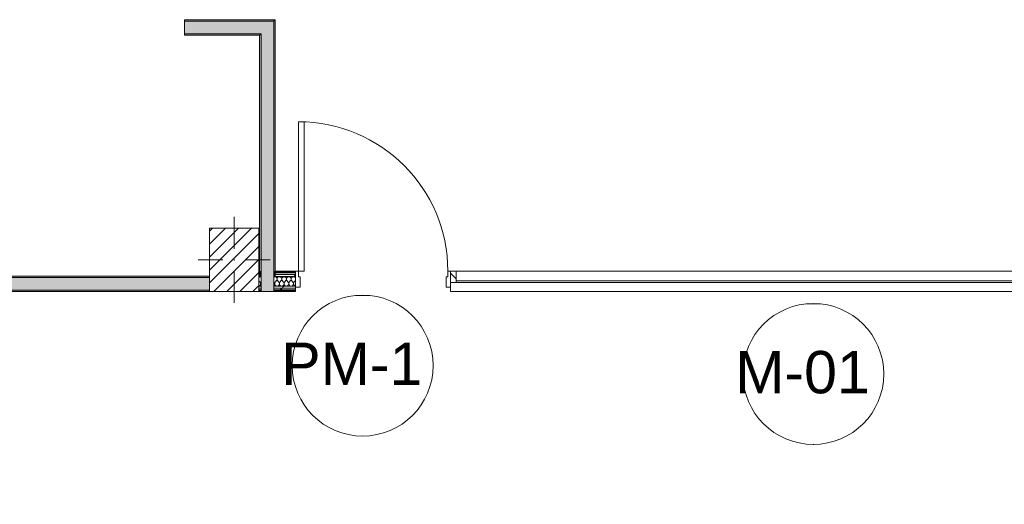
# Model space of a CAD drawing. Header units: millimetres. Extents: x -30280 to 19093, y -18706 to 4378.
# Tile 4 of 35: x -20576 to -13589, y -18593 to -15154. Entities that reach past the tile are written whole.
import ezdxf

# ---------------------------------------------------------------- set-up
doc = ezdxf.new("R2010")
doc.units = ezdxf.units.MM
doc.header["$MEASUREMENT"] = 0
doc.linetypes.add('Wipeout_Contour', pattern=[1000, 0, -1000])
for name, color, linetype in [('02_ACAB_Anotacio Portes', 7, 'Continuous'), ('10_ESTR_Pilars', 7, 'Continuous'), ('12_FAÇ_Façana', 7, 'Continuous'), ('Nuevo_08_E_Envans secs', 7, 'Continuous'), ('Nuevo_Puertas Archicad', 7, 'Continuous'), ('Nuevo_Ventanas Archicad', 7, 'Continuous')]:
    doc.layers.add(name, color=color, linetype=linetype)
for name, color, linetype, lineweight in [('02_ACAB_Anotacio Portes_Pluma_Nº__46', 5, 'Continuous', 5), ('08_E_Envans secs_Pluma_Nº__7', 7, 'Continuous', 5), ('10_ESTR_Pilars_Pluma_Nº__20', 1, 'Continuous', 5), ('10_ESTR_Pilars_Pluma_Nº__28', 7, 'Continuous', 20), ('10_ESTR_Pilars_Pluma_Nº__42', 8, 'Continuous', 25), ('12_FAÇ_Façana_Pluma_Nº__7', 7, 'Continuous', 5), ('Nuevo_08_E_Envans secs_Pluma_Nº__1', 7, 'Continuous', 5), ('Nuevo_Puertas Archicad_Pluma_Nº__1', 7, 'Continuous', 5), ('Nuevo_Ventanas Archicad_Pluma_Nº__1', 7, 'Continuous', 5)]:
    doc.layers.add(name, color=color, linetype=linetype, lineweight=lineweight)
for name, color, linetype, lineweight, true_color in [('12_FAÇ_Façana_Pluma_Nº__102', 7, 'Continuous', 5, 0xcccccc), ('12_FAÇ_Façana_Pluma_Nº__176', 7, 'Continuous', 15, 0x93a0c6), ('Nuevo_08_E_Envans secs_Pluma_Nº__102', 7, 'Continuous', 5, 0xcccccc), ('Nuevo_08_E_Envans secs_Pluma_Nº__171', 171, 'Continuous', 13, 0xaaaaff), ('Nuevo_08_E_Envans secs_Pluma_Nº__177', 7, 'Continuous', 15, 0xf7e046), ('Nuevo_Puertas Archicad_Pluma_Nº__3', 7, 'Continuous', 5, 0xa4a4a4)]:
    doc.layers.add(name, color=color, linetype=linetype, lineweight=lineweight, true_color=true_color)
doc.styles.add('Estilo_Generado_1', font='arial.ttf')
pattern_1 = [(45, (0, 0), (-183.8478, 183.8478), [195, -65]), (45, (7e-14, 183.85), (-183.8478, 183.8478), [195, -65])]
pattern_2 = [(45, (0, 0), (-159.1, 159.1), []), (45, (-53.03, 53.03), (-159.1, 159.1), [])]

# ---------------------------------------------------------------- blocks, each defined once
blk = doc.blocks.new('Muro_38_1', base_point=(-27275.1, -17084))
at = {"layer": '12_FAÇ_Façana_Pluma_Nº__102', "linetype": 'Continuous', "lineweight": 0, "true_color": 0xe5e5e5}
blk.add_hatch(color=254, dxfattribs=at).paths.add_polyline_path([(-21356.1, -17074), (-19228.6, -17074), (-19228.6, -16984), (-21356.1, -16984)])
at = {"layer": '12_FAÇ_Façana_Pluma_Nº__176', "linetype": 'Continuous', "lineweight": 0, "true_color": 0x495063}
for points in [[(-21356.1, -16984), (-19228.6, -16984), (-19228.6, -16974), (-21356.1, -16974)], [(-21356.1, -17084), (-19228.6, -17084), (-19228.6, -17074), (-21356.1, -17074)]]:
    blk.add_hatch(color=251, dxfattribs=at).paths.add_polyline_path(points)
at = {"layer": '12_FAÇ_Façana_Pluma_Nº__7', "color": 7, "linetype": 'Continuous', "lineweight": 5}
for p, q in [((-19228.6, -16984), (-21356.1, -16984)), ((-21356.1, -17074), (-19228.6, -17074))]:
    blk.add_line(p, q, dxfattribs=at)
at = {"layer": '12_FAÇ_Façana_Pluma_Nº__7', "color": 7, "linetype": 'Continuous', "lineweight": 5, "flags": 128}
for points in [[(-19228.6, -16974), (-21356.1, -16974)], [(-21356.1, -17084), (-19228.6, -17084)]]:
    blk.add_lwpolyline(points, dxfattribs=at)
blk = doc.blocks.new('Muro_42_1', base_point=(-18763.6, -17084))
at = {"layer": '12_FAÇ_Façana_Pluma_Nº__102', "linetype": 'Continuous', "lineweight": 0, "true_color": 0xe5e5e5}
for points in [[(-18863.6, -15254), (-18773.6, -15164), (-18863.6, -15164)], [(-18863.6, -15254), (-18773.6, -15254), (-18773.6, -15164)], [(-18863.6, -15254), (-18863.6, -16938), (-18773.6, -16938), (-18773.6, -15254)], [(-18773.6, -16938), (-18863.6, -16938), (-18863.6, -16944), (-18773.6, -16944)], [(-18773.6, -16944), (-18863.6, -16944), (-18863.6, -16950), (-18773.6, -16950)], [(-18773.6, -16950), (-18863.6, -16950), (-18863.6, -16963), (-18773.6, -16963)], [(-18773.6, -16963), (-18863.6, -16963), (-18863.6, -16976), (-18773.6, -16976)], [(-18773.6, -16976), (-18863.6, -16976), (-18863.6, -17046), (-18773.6, -17046)], [(-18773.6, -17046), (-18863.6, -17046), (-18863.6, -17059), (-18773.6, -17059)], [(-18773.6, -17059), (-18863.6, -17059), (-18863.6, -17072), (-18773.6, -17072)], [(-18773.6, -17072), (-18863.6, -17072), (-18863.6, -17078), (-18773.6, -17078)], [(-18773.6, -17078), (-18863.6, -17078), (-18863.6, -17084), (-18773.6, -17084)]]:
    blk.add_hatch(color=254, dxfattribs=at).paths.add_polyline_path(points)
at = {"layer": '12_FAÇ_Façana_Pluma_Nº__176', "linetype": 'Continuous', "lineweight": 0, "true_color": 0x495063}
for points in [[(-18773.6, -15164), (-18763.6, -15154), (-18773.6, -15154)], [(-18773.6, -15164), (-18763.6, -15164), (-18763.6, -15154)], [(-18773.6, -15164), (-18773.6, -16938), (-18763.6, -16938), (-18763.6, -15164)], [(-18873.6, -15264), (-18863.6, -15254), (-18873.6, -15254)], [(-18873.6, -15264), (-18863.6, -15264), (-18863.6, -15254)], [(-18873.6, -15264), (-18873.6, -16938), (-18863.6, -16938), (-18863.6, -15264)], [(-18863.6, -16938), (-18873.6, -16938), (-18873.6, -16944), (-18863.6, -16944)], [(-18863.6, -16944), (-18873.6, -16944), (-18873.6, -16950), (-18863.6, -16950)], [(-18863.6, -16950), (-18873.6, -16950), (-18873.6, -16963), (-18863.6, -16963)], [(-18863.6, -16963), (-18873.6, -16963), (-18873.6, -16976), (-18863.6, -16976)], [(-18763.6, -16938), (-18773.6, -16938), (-18773.6, -16944), (-18763.6, -16944)], [(-18763.6, -16944), (-18773.6, -16944), (-18773.6, -16950), (-18763.6, -16950)], [(-18763.6, -16950), (-18773.6, -16950), (-18773.6, -16963), (-18763.6, -16963)], [(-18763.6, -16963), (-18773.6, -16963), (-18773.6, -16976), (-18763.6, -16976)]]:
    blk.add_hatch(color=251, dxfattribs=at).paths.add_polyline_path(points)
at = {"layer": '08_E_Envans secs_Pluma_Nº__7', "color": 7, "linetype": 'Continuous', "lineweight": 5}
for p, q in [((-18873.6, -16938), (-18873.6, -16944)), ((-18873.6, -16944), (-18873.6, -16950)), ((-18873.6, -16950), (-18873.6, -16963)), ((-18873.6, -16963), (-18873.6, -16976)), ((-18863.6, -16938), (-18863.6, -16944)), ((-18863.6, -16944), (-18863.6, -16950)), ((-18863.6, -16950), (-18863.6, -16963)), ((-18863.6, -16963), (-18863.6, -16976)), ((-18863.6, -16976), (-18863.6, -17046)), ((-18773.6, -16944), (-18773.6, -16938)), ((-18773.6, -16950), (-18773.6, -16944)), ((-18773.6, -16963), (-18773.6, -16950)), ((-18773.6, -16976), (-18773.6, -16963)), ((-18773.6, -17046), (-18773.6, -16976)), ((-18763.6, -16944), (-18763.6, -16938)), ((-18763.6, -16950), (-18763.6, -16944)), ((-18763.6, -16963), (-18763.6, -16950)), ((-18763.6, -16976), (-18763.6, -16963)), ((-18863.6, -17046), (-18863.6, -17059)), ((-18773.6, -17059), (-18773.6, -17046)), ((-18863.6, -17059), (-18863.6, -17072)), ((-18863.6, -17072), (-18863.6, -17078)), ((-18863.6, -17078), (-18863.6, -17084)), ((-18773.6, -17072), (-18773.6, -17059)), ((-18773.6, -17078), (-18773.6, -17072)), ((-18773.6, -17084), (-18773.6, -17078))]:
    blk.add_line(p, q, dxfattribs=at)
at = {"layer": '12_FAÇ_Façana_Pluma_Nº__7', "color": 7, "linetype": 'Continuous', "lineweight": 5}
for p, q in [((-18773.6, -15164), (-18863.6, -15164)), ((-18773.6, -15254), (-18773.6, -15164)), ((-18863.6, -15254), (-18873.6, -15254)), ((-18863.6, -15254), (-18863.6, -16938)), ((-18773.6, -16938), (-18773.6, -15254))]:
    blk.add_line(p, q, dxfattribs=at)
at = {"layer": '12_FAÇ_Façana_Pluma_Nº__7', "color": 7, "linetype": 'Continuous', "lineweight": 5, "flags": 128}
for points in [[(-18763.6, -15154), (-18773.6, -15154)], [(-18763.6, -16938), (-18763.6, -15154)], [(-18873.6, -15264), (-18873.6, -16938)]]:
    blk.add_lwpolyline(points, dxfattribs=at)
at = {"layer": 'Nuevo_08_E_Envans secs_Pluma_Nº__1', "color": 7, "linetype": 'Continuous', "lineweight": 5}
for p, q in [((-18873.6, -16976), (-18863.6, -16976)), ((-18773.6, -16976), (-18763.6, -16976)), ((-18863.6, -17084), (-18773.6, -17084))]:
    blk.add_line(p, q, dxfattribs=at)
blk = doc.blocks.new('Muro_43_1', base_point=(-18763.6, -15154))
at = {"layer": '12_FAÇ_Façana_Pluma_Nº__102', "linetype": 'Continuous', "lineweight": 0, "true_color": 0xe5e5e5}
blk.add_hatch(color=254, dxfattribs=at).paths.add_polyline_path([(-18863.6, -15164), (-19406.4, -15164), (-19406.4, -15254), (-18863.6, -15254)])
at = {"layer": '12_FAÇ_Façana_Pluma_Nº__176', "linetype": 'Continuous', "lineweight": 0, "true_color": 0x495063}
for points in [[(-18773.6, -15154), (-19406.4, -15154), (-19406.4, -15164), (-18773.6, -15164)], [(-18873.6, -15254), (-19406.4, -15254), (-19406.4, -15264), (-18873.6, -15264)]]:
    blk.add_hatch(color=251, dxfattribs=at).paths.add_polyline_path(points)
at = {"layer": '12_FAÇ_Façana_Pluma_Nº__7', "color": 7, "linetype": 'Continuous', "lineweight": 5}
for p, q in [((-18863.6, -15164), (-19406.4, -15164)), ((-18773.6, -15164), (-18863.6, -15164)), ((-19406.4, -15254), (-18873.6, -15254)), ((-18863.6, -15254), (-18873.6, -15254))]:
    blk.add_line(p, q, dxfattribs=at)
at = {"layer": '12_FAÇ_Façana_Pluma_Nº__7', "color": 7, "linetype": 'Continuous', "lineweight": 5, "flags": 128}
for points in [[(-18773.6, -15154), (-19406.4, -15154)], [(-19406.4, -15154), (-19406.4, -15164)], [(-19406.4, -15164), (-19406.4, -15254)], [(-19406.4, -15254), (-19406.4, -15264)], [(-19406.4, -15264), (-18873.6, -15264)]]:
    blk.add_lwpolyline(points, dxfattribs=at)
blk = doc.blocks.new('*X121')
at = {"layer": 'Nuevo_08_E_Envans secs_Pluma_Nº__102', "color": 254, "linetype": 'Continuous', "lineweight": 5, "true_color": 0xcccccc}
for p, q in [((-18871.2, -16978.3), (-18875.4, -16980.1)), ((-18866.7, -16977.6), (-18871.2, -16978.3)), ((-18863.6, -16978.1), (-18866.7, -16977.6)), ((-18875.4, -16980.1), (-18878.6, -16982.8)), ((-18870, -17017.6), (-18878.6, -17006.2)), ((-18878.6, -17043), (-18874.6, -17041.8)), ((-18874.6, -17041.8), (-18868.4, -17035.1)), ((-18866.7, -17026.1), (-18870, -17017.6)), ((-18868.4, -17035.1), (-18866.7, -17026.1)), ((-18863.6, -17018.4), (-18866.6, -17026.1)), ((-18866.6, -17026.1), (-18864.9, -17035.1)), ((-18864.9, -17035.1), (-18863.6, -17036.5))]:
    blk.add_line(p, q, dxfattribs=at)
blk = doc.blocks.new('*X122')
at = {"layer": 'Nuevo_08_E_Envans secs_Pluma_Nº__102', "color": 254, "linetype": 'Continuous', "lineweight": 5, "true_color": 0xcccccc}
for p, q in [((-18771.2, -16978.3), (-18773.6, -16979.3)), ((-18766.7, -16977.6), (-18771.2, -16978.3)), ((-18762.1, -16978.3), (-18766.7, -16977.6)), ((-18757.9, -16980.1), (-18762.1, -16978.3)), ((-18737.9, -16978.3), (-18742.1, -16980.1)), ((-18733.3, -16977.6), (-18737.9, -16978.3)), ((-18728.8, -16978.3), (-18733.3, -16977.6)), ((-18724.6, -16980.1), (-18728.8, -16978.3)), ((-18704.6, -16978.3), (-18708.8, -16980.1)), ((-18700, -16977.6), (-18704.6, -16978.3)), ((-18695.4, -16978.3), (-18700, -16977.6)), ((-18691.2, -16980.1), (-18695.4, -16978.3)), ((-18671.2, -16978.3), (-18675.4, -16980.1)), ((-18666.7, -16977.6), (-18671.2, -16978.3)), ((-18662.1, -16978.3), (-18666.7, -16977.6)), ((-18657.9, -16980.1), (-18662.1, -16978.3)), ((-18637.9, -16978.3), (-18642.1, -16980.1)), ((-18633.3, -16977.6), (-18637.9, -16978.3)), ((-18628.8, -16978.3), (-18633.3, -16977.6)), ((-18624.6, -16980.1), (-18628.8, -16978.3)), ((-18770, -17017.6), (-18773.6, -17012.8)), ((-18773.6, -17040.8), (-18768.4, -17035.1)), ((-18766.7, -17026.1), (-18770, -17017.6)), ((-18768.4, -17035.1), (-18766.7, -17026.1)), ((-18763.3, -17017.6), (-18766.6, -17026.1)), ((-18766.6, -17026.1), (-18764.9, -17035.1)), ((-18764.9, -17035.1), (-18758.8, -17041.8)), ((-18763.3, -17017.6), (-18753.3, -17004.3)), ((-18758.8, -17041.8), (-18750, -17044.3)), ((-18754.4, -16983.1), (-18757.9, -16980.1)), ((-18751.8, -16986.9), (-18754.4, -16983.1)), ((-18753.3, -17004.3), (-18751.1, -17000.3)), ((-18750.3, -16991.2), (-18751.8, -16986.9)), ((-18751.1, -17000.3), (-18750.1, -16995.8)), ((-18750.1, -16995.8), (-18750.3, -16991.2)), ((-18750, -17044.3), (-18741.2, -17041.8)), ((-18749.7, -16991.2), (-18749.9, -16995.8)), ((-18749.9, -16995.8), (-18748.9, -17000.3)), ((-18748.2, -16986.9), (-18749.7, -16991.2)), ((-18748.9, -17000.3), (-18746.7, -17004.3)), ((-18745.6, -16983.1), (-18748.2, -16986.9)), ((-18736.7, -17017.6), (-18746.7, -17004.3)), ((-18742.1, -16980.1), (-18745.6, -16983.1)), ((-18741.2, -17041.8), (-18735.1, -17035.1)), ((-18733.4, -17026.1), (-18736.7, -17017.6)), ((-18735.1, -17035.1), (-18733.4, -17026.1)), ((-18730, -17017.6), (-18733.3, -17026.1)), ((-18733.3, -17026.1), (-18731.6, -17035.1)), ((-18731.6, -17035.1), (-18725.4, -17041.8)), ((-18730, -17017.6), (-18720, -17004.3)), ((-18725.4, -17041.8), (-18716.7, -17044.3)), ((-18721, -16983.1), (-18724.6, -16980.1)), ((-18718.4, -16986.9), (-18721, -16983.1)), ((-18720, -17004.3), (-18717.8, -17000.3)), ((-18717, -16991.2), (-18718.4, -16986.9)), ((-18717.8, -17000.3), (-18716.7, -16995.8)), ((-18716.7, -16995.8), (-18717, -16991.2)), ((-18716.7, -17044.3), (-18707.9, -17041.8)), ((-18716.4, -16991.2), (-18716.6, -16995.8)), ((-18716.6, -16995.8), (-18715.6, -17000.3)), ((-18714.9, -16986.9), (-18716.4, -16991.2)), ((-18715.6, -17000.3), (-18713.3, -17004.3)), ((-18712.3, -16983.1), (-18714.9, -16986.9)), ((-18703.3, -17017.6), (-18713.3, -17004.3)), ((-18708.8, -16980.1), (-18712.3, -16983.1)), ((-18707.9, -17041.8), (-18701.8, -17035.1)), ((-18700.1, -17026.1), (-18703.3, -17017.6)), ((-18701.8, -17035.1), (-18700.1, -17026.1)), ((-18696.7, -17017.6), (-18699.9, -17026.1)), ((-18699.9, -17026.1), (-18698.2, -17035.1)), ((-18698.2, -17035.1), (-18692.1, -17041.8)), ((-18696.7, -17017.6), (-18686.7, -17004.3)), ((-18692.1, -17041.8), (-18683.3, -17044.3)), ((-18687.7, -16983.1), (-18691.2, -16980.1)), ((-18685.1, -16986.9), (-18687.7, -16983.1)), ((-18686.7, -17004.3), (-18684.4, -17000.3)), ((-18683.6, -16991.2), (-18685.1, -16986.9)), ((-18684.4, -17000.3), (-18683.4, -16995.8)), ((-18683.4, -16995.8), (-18683.6, -16991.2)), ((-18683, -16991.2), (-18683.3, -16995.8)), ((-18683.3, -16995.8), (-18682.2, -17000.3)), ((-18683.3, -17044.3), (-18674.6, -17041.8)), ((-18681.6, -16986.9), (-18683, -16991.2)), ((-18682.2, -17000.3), (-18680, -17004.3)), ((-18679, -16983.1), (-18681.6, -16986.9)), ((-18670, -17017.6), (-18680, -17004.3)), ((-18675.4, -16980.1), (-18679, -16983.1)), ((-18674.6, -17041.8), (-18668.4, -17035.1)), ((-18666.7, -17026.1), (-18670, -17017.6)), ((-18668.4, -17035.1), (-18666.7, -17026.1)), ((-18663.3, -17017.6), (-18666.6, -17026.1)), ((-18666.6, -17026.1), (-18664.9, -17035.1)), ((-18664.9, -17035.1), (-18658.8, -17041.8)), ((-18663.3, -17017.6), (-18653.3, -17004.3)), ((-18658.8, -17041.8), (-18650, -17044.3)), ((-18654.4, -16983.1), (-18657.9, -16980.1)), ((-18651.8, -16986.9), (-18654.4, -16983.1)), ((-18653.3, -17004.3), (-18651.1, -17000.3)), ((-18650.3, -16991.2), (-18651.8, -16986.9)), ((-18651.1, -17000.3), (-18650.1, -16995.8)), ((-18650.1, -16995.8), (-18650.3, -16991.2)), ((-18650, -17044.3), (-18641.2, -17041.8)), ((-18649.7, -16991.2), (-18649.9, -16995.8)), ((-18649.9, -16995.8), (-18648.9, -17000.3)), ((-18648.2, -16986.9), (-18649.7, -16991.2)), ((-18648.9, -17000.3), (-18646.7, -17004.3)), ((-18645.6, -16983.1), (-18648.2, -16986.9)), ((-18636.7, -17017.6), (-18646.7, -17004.3)), ((-18642.1, -16980.1), (-18645.6, -16983.1)), ((-18641.2, -17041.8), (-18635.1, -17035.1)), ((-18633.4, -17026.1), (-18636.7, -17017.6)), ((-18635.1, -17035.1), (-18633.4, -17026.1)), ((-18630, -17017.6), (-18633.3, -17026.1)), ((-18633.3, -17026.1), (-18631.6, -17035.1)), ((-18631.6, -17035.1), (-18625.4, -17041.8)), ((-18630, -17017.6), (-18620, -17004.3)), ((-18625.4, -17041.8), (-18618.1, -17043.9)), ((-18621, -16983.1), (-18624.6, -16980.1)), ((-18618.4, -16986.9), (-18621, -16983.1)), ((-18620, -17004.3), (-18618.1, -17000.8)), ((-18618.1, -16988), (-18618.4, -16986.9))]:
    blk.add_line(p, q, dxfattribs=at)
blk = doc.blocks.new('Ventana Escaparate 27_2')
at = {"layer": 'Nuevo_Ventanas Archicad', "linetype": 'Continuous', "lineweight": 0, "true_color": 0x000000}
h = blk.add_hatch(dxfattribs=at)
h.set_pattern_fill('Acero_0001', color=18, style=0, pattern_type=2)
h.set_pattern_definition(pattern_2)
h.paths.add_polyline_path([(-2290.7, 0), (-2290.7, -80), (-2250.7, -80), (-2250.7, 0)])
h = blk.add_hatch(dxfattribs=at)
h.set_pattern_fill('Acero_0001', color=18, style=0, pattern_type=2)
h.set_pattern_definition(pattern_2)
h.paths.add_polyline_path([(2250.7, 0), (2250.7, -80), (2290.7, -80), (2290.7, 0)])
at = {"layer": 'Nuevo_Ventanas Archicad_Pluma_Nº__1', "color": 7, "linetype": 'Continuous', "lineweight": 5}
for p, q in [((-2290.7, 66), (2290.7, 66)), ((-2290.7, 60), (-2290.7, 66)), ((-2290.7, 54), (-2290.7, 60)), ((-2290.7, 41), (-2290.7, 54)), ((-2290.7, 28), (-2290.7, 41)), ((-2290.7, 0), (-2290.7, 28)), ((-2290.7, 0), (2290.7, 0)), ((-2290.7, 0), (-2290.7, -80)), ((-2250.7, 0), (-2290.7, 0)), ((-2290.7, -42), (-2290.7, 0)), ((-2290.7, -42), (-2290.7, 0)), ((-2250.7, -80), (-2250.7, 0)), ((2250.7, 0), (2250.7, -80)), ((2290.7, 0), (2250.7, 0)), ((2290.7, 60), (2290.7, 66)), ((2290.7, 54), (2290.7, 60)), ((2290.7, 41), (2290.7, 54)), ((2290.7, 28), (2290.7, 41)), ((2290.7, 0), (2290.7, 28)), ((2290.7, -80), (2290.7, 0)), ((2290.7, -42), (2290.7, 0)), ((2290.7, -42), (2290.7, 0)), ((-2290.7, -55), (-2290.7, -42)), ((-2290.7, -55), (-2290.7, -42)), ((-2290.7, -68), (-2290.7, -55)), ((-2290.7, -68), (-2290.7, -55)), ((-2290.7, -74), (-2290.7, -68)), ((-2290.7, -74), (-2290.7, -68)), ((-2250.7, -10), (2250.7, -10)), ((2290.7, -55), (2290.7, -42)), ((2290.7, -55), (2290.7, -42)), ((2290.7, -68), (2290.7, -55)), ((2290.7, -68), (2290.7, -55)), ((2290.7, -74), (2290.7, -68)), ((2290.7, -74), (2290.7, -68)), ((-2290.7, -80), (-2290.7, -74)), ((-2290.7, -80), (-2290.7, -74)), ((-2290.7, -80), (2290.7, -80)), ((-2290.7, -80), (2290.7, -80)), ((-2290.7, -80), (-2250.7, -80)), ((2250.7, -80), (2290.7, -80)), ((2290.7, -80), (2290.7, -74)), ((2290.7, -80), (2290.7, -74))]:
    blk.add_line(p, q, dxfattribs=at)
blk = doc.blocks.new('Puerta Entrada 27')
at = {"layer": 'Nuevo_Puertas Archicad', "linetype": 'Continuous', "lineweight": 0, "true_color": 0xffffff}
h = blk.add_hatch(dxfattribs=at)
h.set_pattern_fill('Hormigón_en_Masa_0001', style=0, pattern_type=2)
h.set_pattern_definition([(0, (0, 0), (0, 779.4), [48.75, -401.25]), (0, (225, 389.7), (0, 779.4), [48.75, -401.25]), (60, (0, 0), (-675, 389.7), [48.75, -401.25]), (60, (450, 0), (-675, 389.7), [48.75, -401.25]), (120, (48.75, 0), (675, 389.7), [48.75, -401.25]), (120, (498.75, 0), (675, 389.7), [48.75, -401.25]), (0, (0, 75), (0, 150), [0, -150, 0, -225]), (45, (75, 75), (-106.066, 106.066), [0, -112.5, 0, -187.5])])
h.paths.add_polyline_path([(530, 1060), (490, 1060), (490, 0), (530, 0)])
at = {"layer": 'Nuevo_Puertas Archicad_Pluma_Nº__1', "color": 7, "linetype": 'Continuous', "lineweight": 5}
for p, q in [((490, 0), (490, 1060)), ((490, 1060), (530, 1060)), ((530, 1060), (530, 0)), ((-530, 0), (-550, 0)), ((-550, 0), (-550, -115)), ((-550, 0), (-550, -6)), ((-550, 0), (-550, -6)), ((-530, -40), (-530, 0)), ((530, 0), (490, 0)), ((550, 0), (530, 0)), ((530, 0), (530, -40)), ((550, -115), (550, 0)), ((550, 0), (550, -6)), ((550, 0), (550, -6)), ((-550, -6), (-550, -12)), ((-550, -6), (-550, -12)), ((-550, -12), (-550, -25)), ((-550, -12), (-550, -25)), ((-550, -25), (-550, -38)), ((-550, -25), (-550, -38)), ((-550, -38), (-550, -108)), ((-550, -38), (-550, -108)), ((-518, -40), (-530, -40)), ((-518, -115), (-518, -40)), ((530, -40), (518, -40)), ((518, -40), (518, -115)), ((550, -6), (550, -12)), ((550, -6), (550, -12)), ((550, -12), (550, -25)), ((550, -12), (550, -25)), ((550, -25), (550, -38)), ((550, -25), (550, -38)), ((550, -38), (550, -108)), ((550, -38), (550, -108)), ((-550, -108), (-550, -115)), ((-550, -108), (-550, -115)), ((-550, -115), (-518, -115)), ((-550, -115), (-550, -121)), ((-550, -121), (-550, -134)), ((-550, -134), (-550, -140)), ((518, -115), (550, -115)), ((550, -108), (550, -115)), ((550, -108), (550, -115)), ((550, -115), (550, -121)), ((550, -121), (550, -134)), ((550, -134), (550, -140)), ((-550, -140), (-550, -146)), ((550, -140), (550, -146))]:
    blk.add_line(p, q, dxfattribs=at)
at = {"layer": 'Nuevo_Puertas Archicad_Pluma_Nº__3', "color": 253, "linetype": 'Continuous', "lineweight": 5, "true_color": 0xa4a4a4}
blk.add_arc((530, 0), 1060, 90, 180, dxfattribs=at)
blk = doc.blocks.new('Muro_63_1', base_point=(-18974.6, -17084))
at = {"layer": 'Nuevo_Ventanas Archicad', "color": 253, "linetype": 'Continuous', "lineweight": 5, "true_color": 0xa4a4a6, "xscale": -1, "zscale": 1000, "rotation": 180}
blk.add_blockref('Ventana Escaparate 27_2', (-15227.3, -17018), dxfattribs=at)
at = {"color": 254, "linetype": 'Wipeout_Contour', "lineweight": 0, "ltscale": 101813.828741}
blk.add_wipeout([(-18863.6, -17078), (-18878.6, -17078), (-18878.6, -17084), (-18863.6, -17084)], dxfattribs=at).dxf.layer = 'Nuevo_08_E_Envans secs'
at = {"color": 254, "linetype": 'Wipeout_Contour', "lineweight": 0, "ltscale": 101295.334365}
blk.add_wipeout([(-18773.6, -17078), (-18773.6, -17084), (-18618.1, -17084), (-18618.1, -17078)], dxfattribs=at).dxf.layer = 'Nuevo_08_E_Envans secs'
at = {"layer": 'Nuevo_08_E_Envans secs_Pluma_Nº__171', "linetype": 'Continuous', "lineweight": 13, "true_color": 0xaaaaff}
h = blk.add_hatch(dxfattribs=at)
h.set_pattern_fill('Panellat_HPL_0001', color=161, style=0, pattern_type=2)
h.set_pattern_definition(pattern_1)
h.paths.add_polyline_path([(-18863.6, -17078), (-18878.6, -17078), (-18878.6, -17084), (-18863.6, -17084)])
h = blk.add_hatch(dxfattribs=at)
h.set_pattern_fill('Panellat_HPL_0001', color=161, style=0, pattern_type=2)
h.set_pattern_definition(pattern_1)
h.paths.add_polyline_path([(-18773.6, -17078), (-18773.6, -17084), (-18618.1, -17084), (-18618.1, -17078)])
at = {"color": 254, "linetype": 'Wipeout_Contour', "lineweight": 0, "ltscale": 101772.234272}
blk.add_wipeout([(-18863.6, -17059), (-18878.6, -17059), (-18878.6, -17072), (-18863.6, -17072)], dxfattribs=at).dxf.layer = 'Nuevo_08_E_Envans secs'
at = {"color": 254, "linetype": 'Wipeout_Contour', "lineweight": 0, "ltscale": 101253.526772}
blk.add_wipeout([(-18773.6, -17072), (-18618.1, -17072), (-18618.1, -17059), (-18773.6, -17059)], dxfattribs=at).dxf.layer = 'Nuevo_08_E_Envans secs'
at = {"layer": 'Nuevo_08_E_Envans secs_Pluma_Nº__177', "linetype": 'Continuous', "lineweight": 15, "true_color": 0xf7e046}
h = blk.add_hatch(dxfattribs=at)
h.set_pattern_fill('Panellat_HPL_0001', color=53, style=0, pattern_type=2)
h.set_pattern_definition(pattern_1)
h.paths.add_polyline_path([(-18863.6, -17059), (-18878.6, -17059), (-18878.6, -17072), (-18863.6, -17072)])
h = blk.add_hatch(dxfattribs=at)
h.set_pattern_fill('Panellat_HPL_0001', color=53, style=0, pattern_type=2)
h.set_pattern_definition(pattern_1)
h.paths.add_polyline_path([(-18773.6, -17072), (-18618.1, -17072), (-18618.1, -17059), (-18773.6, -17059)])
at = {"color": 254, "linetype": 'Wipeout_Contour', "lineweight": 0, "ltscale": 101737.363511}
blk.add_wipeout([(-18863.6, -17046), (-18878.6, -17046), (-18878.6, -17059), (-18863.6, -17059)], dxfattribs=at).dxf.layer = 'Nuevo_08_E_Envans secs'
at = {"color": 254, "linetype": 'Wipeout_Contour', "lineweight": 0, "ltscale": 101218.476815}
blk.add_wipeout([(-18773.6, -17046), (-18773.6, -17059), (-18618.1, -17059), (-18618.1, -17046)], dxfattribs=at).dxf.layer = 'Nuevo_08_E_Envans secs'
at = {"layer": 'Nuevo_08_E_Envans secs_Pluma_Nº__177', "linetype": 'Continuous', "lineweight": 15, "true_color": 0xf7e046}
h = blk.add_hatch(dxfattribs=at)
h.set_pattern_fill('Panellat_HPL_0001', color=53, style=0, pattern_type=2)
h.set_pattern_definition(pattern_1)
h.paths.add_polyline_path([(-18863.6, -17046), (-18878.6, -17046), (-18878.6, -17059), (-18863.6, -17059)])
h = blk.add_hatch(dxfattribs=at)
h.set_pattern_fill('Panellat_HPL_0001', color=53, style=0, pattern_type=2)
h.set_pattern_definition(pattern_1)
h.paths.add_polyline_path([(-18773.6, -17046), (-18773.6, -17059), (-18618.1, -17059), (-18618.1, -17046)])
at = {"layer": '08_E_Envans secs_Pluma_Nº__7', "color": 7, "linetype": 'Continuous', "lineweight": 5}
for p, q in [((-18863.6, -17046), (-18863.6, -17059)), ((-18773.6, -17059), (-18773.6, -17046)), ((-18863.6, -17059), (-18863.6, -17072)), ((-18863.6, -17072), (-18863.6, -17078)), ((-18863.6, -17078), (-18863.6, -17084)), ((-18773.6, -17072), (-18773.6, -17059)), ((-18773.6, -17078), (-18773.6, -17072)), ((-18773.6, -17084), (-18773.6, -17078))]:
    blk.add_line(p, q, dxfattribs=at)
at = {"layer": 'Nuevo_08_E_Envans secs_Pluma_Nº__1', "color": 7, "linetype": 'Continuous', "lineweight": 5}
for p, q in [((-18878.6, -17046), (-18863.6, -17046)), ((-18773.6, -17046), (-18618.1, -17046)), ((-18618.1, -17046), (-18618.1, -17053)), ((-18878.6, -17059), (-18863.6, -17059)), ((-18878.6, -17072), (-18863.6, -17072)), ((-18878.6, -17078), (-18863.6, -17078)), ((-18773.6, -17059), (-18618.1, -17059)), ((-18773.6, -17072), (-18618.1, -17072)), ((-18773.6, -17078), (-18618.1, -17078)), ((-18618.1, -17053), (-18618.1, -17059)), ((-18618.1, -17059), (-18618.1, -17072)), ((-18618.1, -17072), (-18618.1, -17078)), ((-18618.1, -17078), (-18618.1, -17084))]:
    blk.add_line(p, q, dxfattribs=at)
at = {"layer": 'Nuevo_08_E_Envans secs_Pluma_Nº__1', "color": 7, "linetype": 'Continuous', "lineweight": 5, "flags": 128}
blk.add_lwpolyline([(-18878.6, -17084), (-18618.1, -17084)], dxfattribs=at)
at = {"layer": 'Nuevo_08_E_Envans secs', "color": 7, "lineweight": 20}
for name in ['*X121', '*X122']:
    blk.add_blockref(name, (0, 0), dxfattribs=at)
at = {"color": 254, "linetype": 'Wipeout_Contour', "lineweight": 0, "ltscale": 101529.943571}
blk.add_wipeout([(-18873.6, -16963), (-18878.6, -16963), (-18878.6, -16976), (-18873.6, -16976)], dxfattribs=at).dxf.layer = 'Nuevo_08_E_Envans secs'
at = {"color": 254, "linetype": 'Wipeout_Contour', "lineweight": 0, "ltscale": 100980.207701}
blk.add_wipeout([(-18763.6, -16963), (-18763.6, -16976), (-18618.1, -16976), (-18618.1, -16963)], dxfattribs=at).dxf.layer = 'Nuevo_08_E_Envans secs'
at = {"layer": 'Nuevo_08_E_Envans secs_Pluma_Nº__177', "linetype": 'Continuous', "lineweight": 15, "true_color": 0xf7e046}
h = blk.add_hatch(dxfattribs=at)
h.set_pattern_fill('Panellat_HPL_0001', color=53, style=0, pattern_type=2)
h.set_pattern_definition(pattern_1)
h.paths.add_polyline_path([(-18873.6, -16963), (-18878.6, -16963), (-18878.6, -16976), (-18873.6, -16976)])
h = blk.add_hatch(dxfattribs=at)
h.set_pattern_fill('Panellat_HPL_0001', color=53, style=0, pattern_type=2)
h.set_pattern_definition(pattern_1)
h.paths.add_polyline_path([(-18763.6, -16963), (-18763.6, -16976), (-18618.1, -16976), (-18618.1, -16963)])
at = {"color": 254, "linetype": 'Wipeout_Contour', "lineweight": 0, "ltscale": 101495.186306}
blk.add_wipeout([(-18873.6, -16950), (-18878.6, -16950), (-18878.6, -16963), (-18873.6, -16963)], dxfattribs=at).dxf.layer = 'Nuevo_08_E_Envans secs'
at = {"color": 254, "linetype": 'Wipeout_Contour', "lineweight": 0, "ltscale": 100945.261023}
blk.add_wipeout([(-18763.6, -16950), (-18763.6, -16963), (-18618.1, -16963), (-18618.1, -16950)], dxfattribs=at).dxf.layer = 'Nuevo_08_E_Envans secs'
at = {"layer": 'Nuevo_08_E_Envans secs_Pluma_Nº__177', "linetype": 'Continuous', "lineweight": 15, "true_color": 0xf7e046}
h = blk.add_hatch(dxfattribs=at)
h.set_pattern_fill('Panellat_HPL_0001', color=53, style=0, pattern_type=2)
h.set_pattern_definition(pattern_1)
h.paths.add_polyline_path([(-18873.6, -16950), (-18878.6, -16950), (-18878.6, -16963), (-18873.6, -16963)])
h = blk.add_hatch(dxfattribs=at)
h.set_pattern_fill('Panellat_HPL_0001', color=53, style=0, pattern_type=2)
h.set_pattern_definition(pattern_1)
h.paths.add_polyline_path([(-18763.6, -16950), (-18763.6, -16963), (-18618.1, -16963), (-18618.1, -16950)])
at = {"color": 254, "linetype": 'Wipeout_Contour', "lineweight": 0, "ltscale": 101453.762909}
blk.add_wipeout([(-18873.6, -16938), (-18878.6, -16938), (-18878.6, -16944), (-18873.6, -16944)], dxfattribs=at).dxf.layer = 'Nuevo_08_E_Envans secs'
at = {"color": 254, "linetype": 'Wipeout_Contour', "lineweight": 0, "ltscale": 100903.611742}
blk.add_wipeout([(-18763.6, -16938), (-18763.6, -16944), (-18618.1, -16944), (-18618.1, -16938)], dxfattribs=at).dxf.layer = 'Nuevo_08_E_Envans secs'
at = {"layer": 'Nuevo_08_E_Envans secs_Pluma_Nº__171', "linetype": 'Continuous', "lineweight": 13, "true_color": 0xaaaaff}
h = blk.add_hatch(dxfattribs=at)
h.set_pattern_fill('Panellat_HPL_0001', color=161, style=0, pattern_type=2)
h.set_pattern_definition(pattern_1)
h.paths.add_polyline_path([(-18873.6, -16938), (-18878.6, -16938), (-18878.6, -16944), (-18873.6, -16944)])
h = blk.add_hatch(dxfattribs=at)
h.set_pattern_fill('Panellat_HPL_0001', color=161, style=0, pattern_type=2)
h.set_pattern_definition(pattern_1)
h.paths.add_polyline_path([(-18763.6, -16938), (-18763.6, -16944), (-18618.1, -16944), (-18618.1, -16938)])
at = {"layer": '08_E_Envans secs_Pluma_Nº__7', "color": 7, "linetype": 'Continuous', "lineweight": 5}
for p, q in [((-18873.6, -16938), (-18873.6, -16944)), ((-18873.6, -16944), (-18873.6, -16950)), ((-18873.6, -16950), (-18873.6, -16963)), ((-18873.6, -16963), (-18873.6, -16976)), ((-18863.6, -16976), (-18863.6, -17046)), ((-18773.6, -17046), (-18773.6, -16976)), ((-18763.6, -16944), (-18763.6, -16938)), ((-18763.6, -16950), (-18763.6, -16944)), ((-18763.6, -16963), (-18763.6, -16950)), ((-18763.6, -16976), (-18763.6, -16963))]:
    blk.add_line(p, q, dxfattribs=at)
at = {"layer": 'Nuevo_08_E_Envans secs_Pluma_Nº__1', "color": 7, "linetype": 'Continuous', "lineweight": 5}
for p, q in [((-18878.6, -16944), (-18873.6, -16944)), ((-18878.6, -16950), (-18873.6, -16950)), ((-18878.6, -16963), (-18873.6, -16963)), ((-18878.6, -16976), (-18873.6, -16976)), ((-18873.6, -16976), (-18863.6, -16976)), ((-18773.6, -16976), (-18763.6, -16976)), ((-18763.6, -16944), (-18618.1, -16944)), ((-18763.6, -16950), (-18618.1, -16950)), ((-18763.6, -16963), (-18618.1, -16963)), ((-18763.6, -16976), (-18618.1, -16976)), ((-18618.1, -16938), (-18618.1, -16944)), ((-18618.1, -16944), (-18618.1, -16950)), ((-18618.1, -16950), (-18618.1, -16963)), ((-18618.1, -16963), (-18618.1, -16976)), ((-18618.1, -16976), (-18618.1, -17046))]:
    blk.add_line(p, q, dxfattribs=at)
at = {"layer": 'Nuevo_08_E_Envans secs_Pluma_Nº__1', "color": 7, "linetype": 'Continuous', "lineweight": 5, "flags": 128}
for points in [[(-18873.6, -16938), (-18878.6, -16938)], [(-18618.1, -16938), (-18763.6, -16938)]]:
    blk.add_lwpolyline(points, dxfattribs=at)
at = {"layer": 'Nuevo_Puertas Archicad', "color": 253, "linetype": 'Continuous', "lineweight": 5, "true_color": 0xa4a4a6, "xscale": -1, "zscale": 1000}
blk.add_blockref('Puerta Entrada 27', (-18068.1, -16938), dxfattribs=at)
blk = doc.blocks.new('Pilar_22_1', base_point=(-19053.6, -16859))
at = {"color": 254, "linetype": 'Wipeout_Contour', "lineweight": 0, "ltscale": 101768.892375}
blk.add_wipeout([(-19228.6, -17084), (-18878.6, -17084), (-18878.6, -16634), (-19228.6, -16634)], dxfattribs=at).dxf.layer = '10_ESTR_Pilars'
at = {"layer": '10_ESTR_Pilars_Pluma_Nº__42', "linetype": 'Continuous', "lineweight": 25}
h = blk.add_hatch(dxfattribs=at)
h.set_pattern_fill('00_GCT_trama_45º_e1_400__05', color=8, style=0, pattern_type=2)
h.set_pattern_definition([(45, (0, 0), (-45.96194, 45.96194), [])])
h.paths.add_polyline_path([(-19228.6, -17084), (-18878.6, -17084), (-18878.6, -16634), (-19228.6, -16634)])
at = {"layer": '10_ESTR_Pilars_Pluma_Nº__20', "color": 1, "linetype": 'Continuous', "lineweight": 5}
for p, q in [((-19053.6, -16779), (-19053.6, -16554)), ((-19133.6, -16859), (-19308.6, -16859)), ((-18973.6, -16859), (-18798.6, -16859)), ((-19053.6, -16939), (-19053.6, -17164))]:
    blk.add_line(p, q, dxfattribs=at)
blk.add_point((-19053.6, -16859), dxfattribs=at)
at = {"layer": '10_ESTR_Pilars_Pluma_Nº__28', "color": 7, "linetype": 'Continuous', "lineweight": 20, "flags": 128}
blk.add_lwpolyline([(-19228.6, -17084), (-18878.6, -17084), (-18878.6, -16634), (-19228.6, -16634)], close=True, dxfattribs=at)
blk = doc.blocks.new('Etiqueta_1_1', base_point=(-18142.3, -18109.7))
at = {"color": 254, "linetype": 'Wipeout_Contour', "lineweight": 0, "ltscale": 859692.489328}
blk.add_wipeout([(-17642.3, -17608.7), (-17642.3, -17608.7), (-17653.3, -17504.7), (-17685.6, -17405.3), (-17737.8, -17314.8), (-17807.8, -17237.1), (-17892.3, -17175.7), (-17987.8, -17133.2), (-18090.1, -17111.4), (-18194.6, -17111.4), (-18296.9, -17133.2), (-18392.3, -17175.7), (-18476.9, -17237.1), (-18546.9, -17314.8), (-18599.1, -17405.3), (-18631.4, -17504.7), (-18642.3, -17608.7), (-18642.3, -17608.7), (-18642.3, -17608.7), (-18631.4, -17712.6), (-18599.1, -17812.1), (-18546.9, -17902.6), (-18476.9, -17980.3), (-18392.3, -18041.7), (-18296.9, -18084.2), (-18194.6, -18105.9), (-18090.1, -18105.9), (-17987.8, -18084.2), (-17892.3, -18041.7), (-17807.8, -17980.3), (-17737.8, -17902.6), (-17685.6, -17812.1), (-17653.3, -17712.6)], dxfattribs=at).dxf.layer = '02_ACAB_Anotacio Portes'
at = {"layer": '02_ACAB_Anotacio Portes_Pluma_Nº__46', "color": 5, "linetype": 'Continuous', "lineweight": 5}
for p, q in [((-18142.3, -18108.8), (-18142.3, -18108.7)), ((-18142.3, -18110.6), (-18142.3, -18108.8))]:
    blk.add_line(p, q, dxfattribs=at)
at = {"layer": '02_ACAB_Anotacio Portes_Pluma_Nº__46', "color": 5, "linetype": 'Continuous', "lineweight": 5, "flags": 128}
blk.add_lwpolyline([(-17642.3, -17608.7, 1), (-18642.3, -17608.7, 1)], format="xyb", close=True, dxfattribs=at)
at = {"layer": '02_ACAB_Anotacio Portes_Pluma_Nº__46', "color": 5, "lineweight": 5, "insert": (-18142.3, -17445.8), "char_height": 300, "attachment_point": 2, "style": 'Estilo_Generado_1'}
blk.add_mtext('\\A1;{\\pqc;\\pt0,46000;\\fArial|b0|i0|c0|p0;\\W1.000000;PM-1\\fArial|b0|i0|c0|p0;\\W1.000000;\\A1{\\H.66x;\\S^  ;}\\fArial|b0|i0|c0|p0;\\W1.000000;\\fArial|b0|i0|c0|p0;\\W1.000000;\\A1{\\H.66x;\\S^  ;}\\fArial|b0|i0|c0|p0;\\W1.000000; \\fArial|b0|i0|c0|p0;\\W1.000000;\\fArial|b0|i0|c0|p0;\\W1.000000;\\fArial|b0|i0|c0|p0;\\W1.000000;\\fArial|b0|i0|c0|p0;\\W1.000000;\\fArial|b0|i0|c0|p0;\\W1.000000;\\fArial|b0|i0|c0|p0;\\W1.000000;\\fArial|b0|i0|c0|p0;\\W1.000000;\\fArial|b0|i0|c0|p0;\\W1.000000;\\fArial|b0|i0|c0|p0;\\W1.000000;\\fArial|b0|i0|c0|p0;\\W1.000000;\\fArial|b0|i0|c0|p0;\\W1.000000;\\fArial|b0|i0|c0|p0;\\W1.000000;\\fArial|b0|i0|c0|p0;\\W1.000000;\\fArial|b0|i0|c0|p0;\\W1.000000;\\fArial|b0|i0|c0|p0;\\W1.000000;\\fArial|b0|i0|c0|p0;\\W1.000000;\\fArial|b0|i0|c0|p0;\\W1.000000;\\fArial|b0|i0|c0|p0;\\W1.000000;\\fArial|b0|i0|c0|p0;\\W1.000000;\\fArial|b0|i0|c0|p0;\\W1.000000;\\fArial|b0|i0|c0|p0;\\W1.000000;\\fArial|b0|i0|c0|p0;\\W1.000000;\\fArial|b0|i0|c0|p0;\\W1.000000;\\fArial|b0|i0|c0|p0;\\W1.000000;\\fArial|b0|i0|c0|p0;\\W1.000000;\\fArial|b0|i0|c0|p0;\\W1.000000;\\fArial|b0|i0|c0|p0;\\W1.000000;\\fArial|b0|i0|c0|p0;\\W1.000000;\\fArial|b0|i0|c0|p0;\\W1.000000;\\fArial|b0|i0|c0|p0;\\W1.000000;\\fArial|b0|i0|c0|p0;\\W1.000000;\\fArial|b0|i0|c0|p0;\\W1.000000;\\fArial|b0|i0|c0|p0;\\W1.000000;\\fArial|b0|i0|c0|p0;\\W1.000000;\\fArial|b0|i0|c0|p0;\\W1.000000;\\fArial|b0|i0|c0|p0;\\W1.000000;\\fArial|b0|i0|c0|p0;\\W1.000000;\\fArial|b0|i0|c0|p0;\\W1.000000;\\fArial|b0|i0|c0|p0;\\W1.000000;\\fArial|b0|i0|c0|p0;\\W1.000000;\\fArial|b0|i0|c0|p0;\\W1.000000;\\fArial|b0|i0|c0|p0;\\W1.000000;\\fArial|b0|i0|c0|p0;\\W1.000000;}', dxfattribs=at)
blk = doc.blocks.new('Etiqueta_47_1', base_point=(-14943.9, -18169))
at = {"color": 254, "linetype": 'Wipeout_Contour', "lineweight": 0, "ltscale": 786868.63584}
blk.add_wipeout([(-14443.9, -17668), (-14443.9, -17668), (-14454.8, -17564.1), (-14487.1, -17464.7), (-14539.4, -17374.1), (-14609.3, -17296.5), (-14693.9, -17235), (-14789.4, -17192.5), (-14891.6, -17170.8), (-14996.2, -17170.8), (-15098.4, -17192.5), (-15193.9, -17235), (-15278.5, -17296.5), (-15348.4, -17374.1), (-15400.7, -17464.7), (-15433, -17564.1), (-15443.9, -17668), (-15443.9, -17668), (-15443.9, -17668), (-15433, -17772), (-15400.7, -17871.4), (-15348.4, -17961.9), (-15278.5, -18039.6), (-15193.9, -18101.1), (-15098.4, -18143.6), (-14996.2, -18165.3), (-14891.6, -18165.3), (-14789.4, -18143.6), (-14693.9, -18101.1), (-14609.3, -18039.6), (-14539.4, -17961.9), (-14487.1, -17871.4), (-14454.8, -17772)], dxfattribs=at).dxf.layer = '02_ACAB_Anotacio Portes'
at = {"layer": '02_ACAB_Anotacio Portes_Pluma_Nº__46', "color": 5, "linetype": 'Continuous', "lineweight": 5}
for p, q in [((-14943.9, -18168.1), (-14943.9, -18168)), ((-14943.9, -18169.9), (-14943.9, -18168.1))]:
    blk.add_line(p, q, dxfattribs=at)
at = {"layer": '02_ACAB_Anotacio Portes_Pluma_Nº__46', "color": 5, "linetype": 'Continuous', "lineweight": 5, "flags": 128}
blk.add_lwpolyline([(-14443.9, -17668, 1), (-15443.9, -17668, 1)], format="xyb", close=True, dxfattribs=at)
at = {"layer": '02_ACAB_Anotacio Portes_Pluma_Nº__46', "color": 5, "lineweight": 5, "insert": (-14943.9, -17505.2), "char_height": 300, "attachment_point": 2, "style": 'Estilo_Generado_1'}
blk.add_mtext('\\A1;{\\pqc;\\pt0,46000;\\fArial|b0|i0|c0|p0;\\W1.000000;M-01\\fArial|b0|i0|c0|p0;\\W1.000000;\\A1{\\H.66x;\\S^  ;}\\fArial|b0|i0|c0|p0;\\W1.000000;\\fArial|b0|i0|c0|p0;\\W1.000000;\\A1{\\H.66x;\\S^  ;}\\fArial|b0|i0|c0|p0;\\W1.000000; \\fArial|b0|i0|c0|p0;\\W1.000000;\\fArial|b0|i0|c0|p0;\\W1.000000;\\fArial|b0|i0|c0|p0;\\W1.000000;\\fArial|b0|i0|c0|p0;\\W1.000000;\\fArial|b0|i0|c0|p0;\\W1.000000;\\fArial|b0|i0|c0|p0;\\W1.000000;\\fArial|b0|i0|c0|p0;\\W1.000000;\\fArial|b0|i0|c0|p0;\\W1.000000;\\fArial|b0|i0|c0|p0;\\W1.000000;\\fArial|b0|i0|c0|p0;\\W1.000000;\\fArial|b0|i0|c0|p0;\\W1.000000;\\fArial|b0|i0|c0|p0;\\W1.000000;\\fArial|b0|i0|c0|p0;\\W1.000000;\\fArial|b0|i0|c0|p0;\\W1.000000;\\fArial|b0|i0|c0|p0;\\W1.000000;\\fArial|b0|i0|c0|p0;\\W1.000000;\\fArial|b0|i0|c0|p0;\\W1.000000;\\fArial|b0|i0|c0|p0;\\W1.000000;\\fArial|b0|i0|c0|p0;\\W1.000000;\\fArial|b0|i0|c0|p0;\\W1.000000;\\fArial|b0|i0|c0|p0;\\W1.000000;\\fArial|b0|i0|c0|p0;\\W1.000000;\\fArial|b0|i0|c0|p0;\\W1.000000;\\fArial|b0|i0|c0|p0;\\W1.000000;\\fArial|b0|i0|c0|p0;\\W1.000000;\\fArial|b0|i0|c0|p0;\\W1.000000;\\fArial|b0|i0|c0|p0;\\W1.000000;\\fArial|b0|i0|c0|p0;\\W1.000000;\\fArial|b0|i0|c0|p0;\\W1.000000;\\fArial|b0|i0|c0|p0;\\W1.000000;\\fArial|b0|i0|c0|p0;\\W1.000000;\\fArial|b0|i0|c0|p0;\\W1.000000;\\fArial|b0|i0|c0|p0;\\W1.000000;\\fArial|b0|i0|c0|p0;\\W1.000000;\\fArial|b0|i0|c0|p0;\\W1.000000;\\fArial|b0|i0|c0|p0;\\W1.000000;\\fArial|b0|i0|c0|p0;\\W1.000000;\\fArial|b0|i0|c0|p0;\\W1.000000;\\fArial|b0|i0|c0|p0;\\W1.000000;\\fArial|b0|i0|c0|p0;\\W1.000000;\\fArial|b0|i0|c0|p0;\\W1.000000;\\fArial|b0|i0|c0|p0;\\W1.000000;\\fArial|b0|i0|c0|p0;\\W1.000000;}', dxfattribs=at)

msp = doc.modelspace()

# ---------------------------------------------------------------- block references
at = {"layer": '02_ACAB_Anotacio Portes', "color": 5, "linetype": 'Continuous', "lineweight": 5}
msp.add_blockref('Etiqueta_47_1', (-14943.9, -18169), dxfattribs=at)
at = {"layer": '12_FAÇ_Façana', "color": 7, "lineweight": 20}
for name, p in [('Muro_43_1', (-18763.6, -15154)), ('Muro_42_1', (-18763.6, -17084)), ('Muro_38_1', (-27275.1, -17084))]:
    msp.add_blockref(name, p, dxfattribs=at)

# ---------------------------------------------------------------- next in the draw order: block references
at = {"layer": 'Nuevo_08_E_Envans secs', "color": 7, "lineweight": 20}
msp.add_blockref('Muro_63_1', (-18974.6, -17084), dxfattribs=at)

# ---------------------------------------------------------------- next in the draw order: block references
at = {"layer": '10_ESTR_Pilars', "color": 7, "lineweight": 20}
msp.add_blockref('Pilar_22_1', (-19053.6, -16859), dxfattribs=at)

# ---------------------------------------------------------------- next in the draw order: block references
at = {"layer": '02_ACAB_Anotacio Portes', "color": 5, "linetype": 'Continuous', "lineweight": 5}
msp.add_blockref('Etiqueta_1_1', (-18142.3, -18109.7), dxfattribs=at)

doc.saveas('drawing.dxf')
